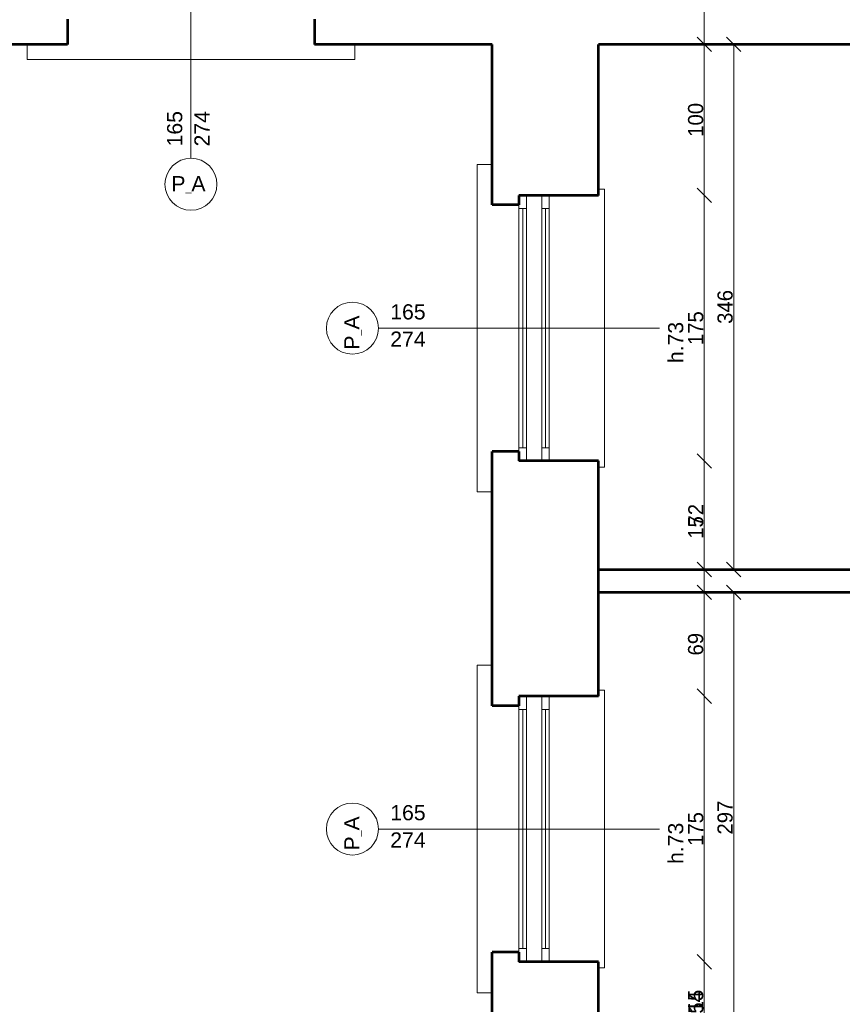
# Model space of a CAD drawing. Header units: inches. Extents: x -21887 to 84279, y -131485 to 67836.
# Tile 170 of 256: x -9333 to -3914, y 26406 to 32893. Entities that reach past the tile are written whole.
import ezdxf

# ---------------------------------------------------------------- set-up
doc = ezdxf.new("R2010")
doc.units = ezdxf.units.IN
doc.header["$MEASUREMENT"] = 0
doc.layers.get('0').update_dxf_attribs({"lineweight": 13})
doc.layers.get('Defpoints').update_dxf_attribs({"lineweight": 13})
for name, color, linetype, lineweight in [('AI_MURY', 7, 'Continuous', 53), ('Dimensioning', 7, 'Continuous', 13), ('DRZWI', 7, 'Continuous', 13), ('dzialowki', 7, 'Continuous', 53), ('schodzy', 7, 'Continuous', 13)]:
    doc.layers.add(name, color=color, linetype=linetype, lineweight=lineweight)
doc.styles.add('GENERATED_STYLE_7', font='txt')
doc.styles.add('Style-Courier New', font='txt')
doc.dimstyles.new('Dimstyle_4', dxfattribs={"dimtxt": 100, "dimasz": 95, "dimexe": 0, "dimexo": 0, "dimgap": 0.09, "dimtad": 1, "dimdec": 0, "dimlfac": 0.1, "dimzin": 0, "dimdsep": 46, "dimlunit": 5, "dimtxsty": 'GENERATED_STYLE_7', "dimblk": 'ARROWHEAD_6', "dimcen": 0.09, "dimclrd": 161, "dimclre": 161, "dimclrt": 7, "dimadec": 0, "dimazin": 0, "dimtfac": 1, "dimtdec": 0, "dimtmove": 0, "dimatfit": 3, "dimfxl": 0, "dimtolj": 1, "dimtzin": 0, "dimarcsym": 0})

# ---------------------------------------------------------------- blocks, each defined once
blk = doc.blocks.new('ARROWHEAD_6')
at = {"color": 0, "linetype": 'Continuous'}
for p, q in [((0, 0), (-1, 0)), ((-0.5, -0.5), (0.5, 0.5))]:
    blk.add_line(p, q, dxfattribs=at)
blk = doc.blocks.new('*U111')
at = {"layer": 'Defpoints', "color": 0, "linetype": 'Continuous'}
for p in [(-5519.5, 26150.7), (-4823.6, 26150.7), (-5519.5, 26000.7)]:
    blk.add_point(p, dxfattribs=at)
at = {"layer": 'Dimensioning', "color": 161, "linetype": 'Continuous', "lineweight": -2}
for p, q in [((-4823.6, 26245.7), (-4823.6, 26514.1)), ((-4823.8, 26150.7), (-4823.6, 26150.7)), ((-4823.6, 26000.7), (-4823.6, 26150.7)), ((-4823.8, 26000.7), (-4823.6, 26000.7)), ((-4823.6, 25905.7), (-4823.6, 25810.7))]:
    blk.add_line(p, q, dxfattribs=at)
at = {"layer": 'Dimensioning', "color": 161, "linetype": 'Continuous', "lineweight": -2, "xscale": 95, "yscale": 95, "zscale": 95}
for p, rotation in [((-4823.6, 26150.7), 270), ((-4823.6, 26000.7), 90)]:
    blk.add_blockref('ARROWHEAD_6', p, dxfattribs=dict(at, rotation=rotation))
at = {"layer": 'Dimensioning', "color": 7, "linetype": 'Continuous', "insert": (-4879.3, 26427.4), "char_height": 100, "attachment_point": 5, "rotation": 90, "style": 'GENERATED_STYLE_7'}
blk.add_mtext('15', dxfattribs=at)
blk = doc.blocks.new('*D1787')
at = {"layer": 'Defpoints'}
for p in [(-4823.6, 26427.4), (-5519.5, 26150.7), (-4823.6, 26150.7), (-5519.5, 26000.7)]:
    blk.add_point(p, dxfattribs=at)
at = {"layer": 'Dimensioning', "color": 161, "linetype": 'Continuous'}
blk.add_blockref('*U111', (0, 0), dxfattribs=at)
blk = doc.blocks.new('*U112')
at = {"layer": 'Defpoints', "color": 0, "linetype": 'Continuous'}
for p in [(-5626.7, 26685.7), (-4823.6, 26685.7), (-5519.5, 26150.7)]:
    blk.add_point(p, dxfattribs=at)
at = {"layer": 'Dimensioning', "color": 161, "linetype": 'Continuous', "lineweight": -2}
for p, q in [((-4823.8, 26685.7), (-4823.6, 26685.7)), ((-4823.6, 26245.7), (-4823.6, 26590.7)), ((-4823.8, 26150.7), (-4823.6, 26150.7))]:
    blk.add_line(p, q, dxfattribs=at)
at = {"layer": 'Dimensioning', "color": 161, "linetype": 'Continuous', "lineweight": -2, "xscale": 95, "yscale": 95, "zscale": 95}
for p, rotation in [((-4823.6, 26685.7), 90), ((-4823.6, 26150.7), 270)]:
    blk.add_blockref('ARROWHEAD_6', p, dxfattribs=dict(at, rotation=rotation))
at = {"layer": 'Dimensioning', "color": 7, "linetype": 'Continuous', "insert": (-4878.6, 26418.2), "char_height": 100, "attachment_point": 5, "rotation": 90, "style": 'GENERATED_STYLE_7'}
blk.add_mtext('54', dxfattribs=at)
blk = doc.blocks.new('*D1788')
at = {"layer": 'Defpoints'}
for p in [(-5626.7, 26685.7), (-4823.6, 26685.7), (-4823.6, 26418.2), (-5519.5, 26150.7)]:
    blk.add_point(p, dxfattribs=at)
at = {"layer": 'Dimensioning', "color": 161, "linetype": 'Continuous'}
blk.add_blockref('*U112', (0, 0), dxfattribs=at)
blk = doc.blocks.new('*U113')
at = {"layer": 'Defpoints', "color": 0, "linetype": 'Continuous'}
for p in [(-5608.7, 28435.7), (-4823.6, 28435.7), (-5626.7, 26685.7)]:
    blk.add_point(p, dxfattribs=at)
at = {"layer": 'Dimensioning', "color": 161, "linetype": 'Continuous', "lineweight": -2}
for p, q in [((-4823.8, 28435.7), (-4823.6, 28435.7)), ((-4823.6, 26780.7), (-4823.6, 28340.7)), ((-4823.8, 26685.7), (-4823.6, 26685.7))]:
    blk.add_line(p, q, dxfattribs=at)
at = {"layer": 'Dimensioning', "color": 161, "linetype": 'Continuous', "lineweight": -2, "xscale": 95, "yscale": 95, "zscale": 95}
for p, rotation in [((-4823.6, 28435.7), 90), ((-4823.6, 26685.7), 270)]:
    blk.add_blockref('ARROWHEAD_6', p, dxfattribs=dict(at, rotation=rotation))
at = {"layer": 'Dimensioning', "color": 7, "linetype": 'Continuous', "insert": (-4879.3, 27560.7), "char_height": 100, "attachment_point": 5, "rotation": 90, "style": 'GENERATED_STYLE_7'}
blk.add_mtext('175', dxfattribs=at)
blk = doc.blocks.new('*D1789')
at = {"layer": 'Defpoints'}
for p in [(-5608.7, 28435.7), (-4823.6, 28435.7), (-4823.6, 27560.7), (-5626.7, 26685.7)]:
    blk.add_point(p, dxfattribs=at)
at = {"layer": 'Dimensioning', "color": 161, "linetype": 'Continuous'}
blk.add_blockref('*U113', (0, 0), dxfattribs=at)
blk = doc.blocks.new('*U114')
at = {"layer": 'Defpoints', "color": 0, "linetype": 'Continuous'}
for p in [(-5519.5, 29120.7), (-4823.6, 29120.7), (-5608.7, 28435.7)]:
    blk.add_point(p, dxfattribs=at)
at = {"layer": 'Dimensioning', "color": 161, "linetype": 'Continuous', "lineweight": -2}
for p, q in [((-4823.8, 29120.7), (-4823.6, 29120.7)), ((-4823.6, 28530.7), (-4823.6, 29025.7)), ((-4823.8, 28435.7), (-4823.6, 28435.7))]:
    blk.add_line(p, q, dxfattribs=at)
at = {"layer": 'Dimensioning', "color": 161, "linetype": 'Continuous', "lineweight": -2, "xscale": 95, "yscale": 95, "zscale": 95}
for p, rotation in [((-4823.6, 29120.7), 90), ((-4823.6, 28435.7), 270)]:
    blk.add_blockref('ARROWHEAD_6', p, dxfattribs=dict(at, rotation=rotation))
at = {"layer": 'Dimensioning', "color": 7, "linetype": 'Continuous', "insert": (-4879.9, 28778.2), "char_height": 100, "attachment_point": 5, "rotation": 90, "style": 'GENERATED_STYLE_7'}
blk.add_mtext('69', dxfattribs=at)
blk = doc.blocks.new('*D1790')
at = {"layer": 'Defpoints'}
for p in [(-5519.5, 29120.7), (-4823.6, 29120.7), (-4823.6, 28778.2), (-5608.7, 28435.7)]:
    blk.add_point(p, dxfattribs=at)
at = {"layer": 'Dimensioning', "color": 161, "linetype": 'Continuous'}
blk.add_blockref('*U114', (0, 0), dxfattribs=at)
blk = doc.blocks.new('*U115')
at = {"layer": 'Defpoints', "color": 0, "linetype": 'Continuous'}
for p in [(-5519.5, 29270.7), (-4823.6, 29270.7), (-5519.5, 29120.7)]:
    blk.add_point(p, dxfattribs=at)
at = {"layer": 'Dimensioning', "color": 161, "linetype": 'Continuous', "lineweight": -2}
for p, q in [((-4823.6, 29365.7), (-4823.6, 29634.1)), ((-4823.8, 29270.7), (-4823.6, 29270.7)), ((-4823.6, 29120.7), (-4823.6, 29270.7)), ((-4823.8, 29120.7), (-4823.6, 29120.7)), ((-4823.6, 29025.7), (-4823.6, 28930.7))]:
    blk.add_line(p, q, dxfattribs=at)
at = {"layer": 'Dimensioning', "color": 161, "linetype": 'Continuous', "lineweight": -2, "xscale": 95, "yscale": 95, "zscale": 95}
for p, rotation in [((-4823.6, 29270.7), 270), ((-4823.6, 29120.7), 90)]:
    blk.add_blockref('ARROWHEAD_6', p, dxfattribs=dict(at, rotation=rotation))
at = {"layer": 'Dimensioning', "color": 7, "linetype": 'Continuous', "insert": (-4879.3, 29547.4), "char_height": 100, "attachment_point": 5, "rotation": 90, "style": 'GENERATED_STYLE_7'}
blk.add_mtext('15', dxfattribs=at)
blk = doc.blocks.new('*D1791')
at = {"layer": 'Defpoints'}
for p in [(-4823.6, 29547.4), (-5519.5, 29270.7), (-4823.6, 29270.7), (-5519.5, 29120.7)]:
    blk.add_point(p, dxfattribs=at)
at = {"layer": 'Dimensioning', "color": 161, "linetype": 'Continuous'}
blk.add_blockref('*U115', (0, 0), dxfattribs=at)
blk = doc.blocks.new('*U116')
at = {"layer": 'Defpoints', "color": 0, "linetype": 'Continuous'}
for p in [(-5519.5, 29985.7), (-4823.6, 29985.7), (-5519.5, 29270.7)]:
    blk.add_point(p, dxfattribs=at)
at = {"layer": 'Dimensioning', "color": 161, "linetype": 'Continuous', "lineweight": -2}
for p, q in [((-4823.8, 29985.7), (-4823.6, 29985.7)), ((-4823.6, 29365.7), (-4823.6, 29890.7)), ((-4823.8, 29270.7), (-4823.6, 29270.7))]:
    blk.add_line(p, q, dxfattribs=at)
at = {"layer": 'Dimensioning', "color": 161, "linetype": 'Continuous', "lineweight": -2, "xscale": 95, "yscale": 95, "zscale": 95}
for p, rotation in [((-4823.6, 29985.7), 90), ((-4823.6, 29270.7), 270)]:
    blk.add_blockref('ARROWHEAD_6', p, dxfattribs=dict(at, rotation=rotation))
at = {"layer": 'Dimensioning', "color": 7, "linetype": 'Continuous', "insert": (-4878.7, 29628.2), "char_height": 100, "attachment_point": 5, "rotation": 90, "style": 'GENERATED_STYLE_7'}
blk.add_mtext('72', dxfattribs=at)
blk = doc.blocks.new('*D1792')
at = {"layer": 'Defpoints'}
for p in [(-5519.5, 29985.7), (-4823.6, 29985.7), (-4823.6, 29628.2), (-5519.5, 29270.7)]:
    blk.add_point(p, dxfattribs=at)
at = {"layer": 'Dimensioning', "color": 161, "linetype": 'Continuous'}
blk.add_blockref('*U116', (0, 0), dxfattribs=at)
blk = doc.blocks.new('*U117')
at = {"layer": 'Defpoints', "color": 0, "linetype": 'Continuous'}
for p in [(-5519.5, 31735.7), (-4823.6, 31735.7), (-5519.5, 29985.7)]:
    blk.add_point(p, dxfattribs=at)
at = {"layer": 'Dimensioning', "color": 161, "linetype": 'Continuous', "lineweight": -2}
for p, q in [((-4823.8, 31735.7), (-4823.6, 31735.7)), ((-4823.6, 30080.7), (-4823.6, 31640.7)), ((-4823.8, 29985.7), (-4823.6, 29985.7))]:
    blk.add_line(p, q, dxfattribs=at)
at = {"layer": 'Dimensioning', "color": 161, "linetype": 'Continuous', "lineweight": -2, "xscale": 95, "yscale": 95, "zscale": 95}
for p, rotation in [((-4823.6, 31735.7), 90), ((-4823.6, 29985.7), 270)]:
    blk.add_blockref('ARROWHEAD_6', p, dxfattribs=dict(at, rotation=rotation))
at = {"layer": 'Dimensioning', "color": 7, "linetype": 'Continuous', "insert": (-4879.3, 30860.7), "char_height": 100, "attachment_point": 5, "rotation": 90, "style": 'GENERATED_STYLE_7'}
blk.add_mtext('175', dxfattribs=at)
blk = doc.blocks.new('*D1793')
at = {"layer": 'Defpoints'}
for p in [(-5519.5, 31735.7), (-4823.6, 31735.7), (-4823.6, 30860.7), (-5519.5, 29985.7)]:
    blk.add_point(p, dxfattribs=at)
at = {"layer": 'Dimensioning', "color": 161, "linetype": 'Continuous'}
blk.add_blockref('*U117', (0, 0), dxfattribs=at)
blk = doc.blocks.new('*U118')
at = {"layer": 'Defpoints', "color": 0, "linetype": 'Continuous'}
for p in [(-5519.5, 32730.7), (-4823.6, 32730.7), (-5519.5, 31735.7)]:
    blk.add_point(p, dxfattribs=at)
at = {"layer": 'Dimensioning', "color": 161, "linetype": 'Continuous', "lineweight": -2}
for p, q in [((-4823.8, 32730.7), (-4823.6, 32730.7)), ((-4823.6, 31830.7), (-4823.6, 32635.7)), ((-4823.8, 31735.7), (-4823.6, 31735.7))]:
    blk.add_line(p, q, dxfattribs=at)
at = {"layer": 'Dimensioning', "color": 161, "linetype": 'Continuous', "lineweight": -2, "xscale": 95, "yscale": 95, "zscale": 95}
for p, rotation in [((-4823.6, 32730.7), 90), ((-4823.6, 31735.7), 270)]:
    blk.add_blockref('ARROWHEAD_6', p, dxfattribs=dict(at, rotation=rotation))
at = {"layer": 'Dimensioning', "color": 7, "linetype": 'Continuous', "insert": (-4879.9, 32233.2), "char_height": 100, "attachment_point": 5, "rotation": 90, "style": 'GENERATED_STYLE_7'}
blk.add_mtext('100', dxfattribs=at)
blk = doc.blocks.new('*D1794')
at = {"layer": 'Defpoints'}
for p in [(-5519.5, 32730.7), (-4823.6, 32730.7), (-4823.6, 32233.2), (-5519.5, 31735.7)]:
    blk.add_point(p, dxfattribs=at)
at = {"layer": 'Dimensioning', "color": 161, "linetype": 'Continuous'}
blk.add_blockref('*U118', (0, 0), dxfattribs=at)
blk = doc.blocks.new('*U119')
at = {"layer": 'Defpoints', "color": 0, "linetype": 'Continuous'}
for p in [(-5116.3, 33422.3), (-4823.6, 33422.3), (-5519.5, 32730.7)]:
    blk.add_point(p, dxfattribs=at)
at = {"layer": 'Dimensioning', "color": 161, "linetype": 'Continuous', "lineweight": -2}
for p, q in [((-4823.8, 33422.3), (-4823.6, 33422.3)), ((-4823.6, 32825.7), (-4823.6, 33327.3)), ((-4823.8, 32730.7), (-4823.6, 32730.7))]:
    blk.add_line(p, q, dxfattribs=at)
at = {"layer": 'Dimensioning', "color": 161, "linetype": 'Continuous', "lineweight": -2, "xscale": 95, "yscale": 95, "zscale": 95}
for p, rotation in [((-4823.6, 33422.3), 90), ((-4823.6, 32730.7), 270)]:
    blk.add_blockref('ARROWHEAD_6', p, dxfattribs=dict(at, rotation=rotation))
at = {"layer": 'Dimensioning', "color": 7, "linetype": 'Continuous', "insert": (-4879.9, 33076.5), "char_height": 100, "attachment_point": 5, "rotation": 90, "style": 'GENERATED_STYLE_7'}
blk.add_mtext('69', dxfattribs=at)
blk = doc.blocks.new('*D1795')
at = {"layer": 'Defpoints'}
for p in [(-5116.3, 33422.3), (-4823.6, 33422.3), (-4823.6, 33076.5), (-5519.5, 32730.7)]:
    blk.add_point(p, dxfattribs=at)
at = {"layer": 'Dimensioning', "color": 161, "linetype": 'Continuous'}
blk.add_blockref('*U119', (0, 0), dxfattribs=at)
blk = doc.blocks.new('*U254')
at = {"layer": 'Defpoints', "color": 0, "linetype": 'Continuous'}
for p in [(-4629.5, 32730.7), (-4629.5, 32730.7), (-4629.5, 29270.7)]:
    blk.add_point(p, dxfattribs=at)
at = {"layer": 'Dimensioning', "color": 161, "linetype": 'Continuous', "lineweight": -2}
blk.add_line((-4629.5, 29365.7), (-4629.5, 32635.7), dxfattribs=at)
at = {"layer": 'Dimensioning', "color": 161, "linetype": 'Continuous', "lineweight": -2, "xscale": 95, "yscale": 95, "zscale": 95}
for p, rotation in [((-4629.5, 32730.7), 90), ((-4629.5, 29270.7), 270)]:
    blk.add_blockref('ARROWHEAD_6', p, dxfattribs=dict(at, rotation=rotation))
at = {"layer": 'Dimensioning', "color": 7, "linetype": 'Continuous', "insert": (-4685.8, 31000.7), "char_height": 100, "attachment_point": 5, "rotation": 90, "style": 'GENERATED_STYLE_7'}
blk.add_mtext('346', dxfattribs=at)
blk = doc.blocks.new('*D2023')
at = {"layer": 'Defpoints'}
for p in [(-4629.5, 32730.7), (-4629.5, 32730.7), (-4629.5, 31000.7), (-4629.5, 29270.7)]:
    blk.add_point(p, dxfattribs=at)
at = {"layer": 'Dimensioning', "color": 161, "linetype": 'Continuous'}
blk.add_blockref('*U254', (0, 0), dxfattribs=at)
blk = doc.blocks.new('*U255')
at = {"layer": 'Defpoints', "color": 0, "linetype": 'Continuous'}
for p in [(-4629.5, 29120.7), (-4629.5, 29120.7), (-4629.5, 26150.7)]:
    blk.add_point(p, dxfattribs=at)
at = {"layer": 'Dimensioning', "color": 161, "linetype": 'Continuous', "lineweight": -2}
blk.add_line((-4629.5, 26245.7), (-4629.5, 29025.7), dxfattribs=at)
at = {"layer": 'Dimensioning', "color": 161, "linetype": 'Continuous', "lineweight": -2, "xscale": 95, "yscale": 95, "zscale": 95}
for p, rotation in [((-4629.5, 29120.7), 90), ((-4629.5, 26150.7), 270)]:
    blk.add_blockref('ARROWHEAD_6', p, dxfattribs=dict(at, rotation=rotation))
at = {"layer": 'Dimensioning', "color": 7, "linetype": 'Continuous', "insert": (-4685.8, 27635.7), "char_height": 100, "attachment_point": 5, "rotation": 90, "style": 'GENERATED_STYLE_7'}
blk.add_mtext('297', dxfattribs=at)
blk = doc.blocks.new('*D2024')
at = {"layer": 'Defpoints'}
for p in [(-4629.5, 29120.7), (-4629.5, 29120.7), (-4629.5, 27635.7), (-4629.5, 26150.7)]:
    blk.add_point(p, dxfattribs=at)
at = {"layer": 'Dimensioning', "color": 161, "linetype": 'Continuous'}
blk.add_blockref('*U255', (0, 0), dxfattribs=at)

msp = doc.modelspace()

# ---------------------------------------------------------------- linework, layer by layer
at = {"layer": 'AI_MURY', "color": 7, "linetype": 'Continuous'}
for p, q in [((-9017, 32895.7), (-9017, 32730.7)), ((-7392, 32895.7), (-7392, 32730.7)), ((-9017, 32730.7), (-10079.5, 32730.7)), ((-6219.5, 32730.7), (-7392, 32730.7)), ((-6219.5, 31673.2), (-6219.5, 32730.7)), ((-5519.5, 31735.7), (-5519.5, 32730.7)), ((280.5, 32730.7), (-5519.5, 32730.7)), ((-5519.5, 31735.7), (-6044.5, 31735.7)), ((-6044.5, 31735.7), (-6044.5, 31673.2)), ((-6044.5, 31673.2), (-6219.5, 31673.2)), ((-6044.5, 30048.2), (-6219.5, 30048.2)), ((-6219.5, 28373.2), (-6219.5, 30048.2)), ((-6044.5, 30048.2), (-6044.5, 29985.7)), ((-5519.5, 29985.7), (-6044.5, 29985.7)), ((-5519.5, 28435.7), (-5519.5, 29985.7)), ((-5519.5, 28435.7), (-6044.5, 28435.7)), ((-6044.5, 28435.7), (-6044.5, 28373.2)), ((-6044.5, 28373.2), (-6219.5, 28373.2)), ((-6044.5, 26748.2), (-6219.5, 26748.2)), ((-6219.5, 25073.2), (-6219.5, 26748.2)), ((-6044.5, 26748.2), (-6044.5, 26685.7)), ((-5519.5, 26685.7), (-6044.5, 26685.7)), ((-5519.5, 25135.7), (-5519.5, 26685.7))]:
    msp.add_line(p, q, dxfattribs=at)
at = {"layer": 'DRZWI', "color": 220, "linetype": 'Continuous'}
for p, q in [((-8204.5, 31980.3), (-8204.5, 33831.1)), ((-5994.5, 31648.2), (-5994.5, 31735.7)), ((-5894.5, 31648.2), (-5894.5, 31735.7)), ((-5844.5, 31648.2), (-5844.5, 31735.7)), ((-6044.5, 31648.2), (-6044.5, 31673.2)), ((-5994.5, 31648.2), (-6044.5, 31648.2)), ((-6044.5, 31648.2), (-6044.5, 30073.2)), ((-6019.5, 31648.2), (-6019.5, 30073.2)), ((-5994.5, 31648.2), (-5994.5, 30073.2)), ((-5844.5, 31648.2), (-5894.5, 31648.2)), ((-5894.5, 31648.2), (-5894.5, 30073.2)), ((-5869.5, 31648.2), (-5869.5, 30073.2)), ((-5844.5, 31648.2), (-5844.5, 30073.2)), ((-6969.9, 30860.7), (-5119.1, 30860.7)), ((-5994.5, 30073.2), (-6044.5, 30073.2)), ((-6044.5, 30073.2), (-6044.5, 30048.2)), ((-5994.5, 30073.2), (-5994.5, 29985.7)), ((-5894.5, 30073.2), (-5894.5, 29985.7)), ((-5844.5, 30073.2), (-5894.5, 30073.2)), ((-5844.5, 30073.2), (-5844.5, 29985.7)), ((-5994.5, 28348.2), (-5994.5, 28435.7)), ((-5894.5, 28348.2), (-5894.5, 28435.7)), ((-5844.5, 28348.2), (-5844.5, 28435.7)), ((-6044.5, 28348.2), (-6044.5, 28373.2)), ((-5994.5, 28348.2), (-6044.5, 28348.2)), ((-6044.5, 28348.2), (-6044.5, 26773.2)), ((-6019.5, 28348.2), (-6019.5, 26773.2)), ((-5994.5, 28348.2), (-5994.5, 26773.2)), ((-5844.5, 28348.2), (-5894.5, 28348.2)), ((-5894.5, 28348.2), (-5894.5, 26773.2)), ((-5869.5, 28348.2), (-5869.5, 26773.2)), ((-5844.5, 28348.2), (-5844.5, 26773.2)), ((-6969.9, 27560.7), (-5119.1, 27560.7)), ((-5994.5, 26773.2), (-6044.5, 26773.2)), ((-6044.5, 26773.2), (-6044.5, 26748.2)), ((-5994.5, 26773.2), (-5994.5, 26685.7)), ((-5894.5, 26773.2), (-5894.5, 26685.7)), ((-5844.5, 26773.2), (-5894.5, 26773.2)), ((-5844.5, 26773.2), (-5844.5, 26685.7))]:
    msp.add_line(p, q, dxfattribs=at)
at = {"layer": 'DRZWI', "color": 251, "linetype": 'Continuous'}
for p, q in [((-9283.4, 32630.7), (-9283.4, 32730.7)), ((-7125.6, 32630.7), (-7125.6, 32730.7)), ((-9283.4, 32630.7), (-7125.6, 32630.7)), ((-6319.5, 31939.6), (-6319.5, 29781.8)), ((-6319.5, 31939.6), (-6219.5, 31939.6)), ((-5519.5, 31775.7), (-5479.5, 31775.7)), ((-5479.5, 31775.7), (-5479.5, 29945.7)), ((-5519.5, 29945.7), (-5479.5, 29945.7)), ((-6319.5, 29781.8), (-6219.5, 29781.8)), ((-6319.5, 28639.6), (-6319.5, 26481.8)), ((-6319.5, 28639.6), (-6219.5, 28639.6)), ((-5519.5, 28475.7), (-5479.5, 28475.7)), ((-5479.5, 28475.7), (-5479.5, 26645.7)), ((-5519.5, 26645.7), (-5479.5, 26645.7)), ((-6319.5, 26481.8), (-6219.5, 26481.8))]:
    msp.add_line(p, q, dxfattribs=at)
at = {"layer": 'DRZWI', "color": 220, "linetype": 'Continuous'}
for centre in [(-8204.6, 31809), (-7141.2, 30860.6), (-7141.2, 27560.6)]:
    msp.add_circle(centre, 171.3, dxfattribs=at)
at = {"layer": 'dzialowki', "color": 12, "linetype": 'Continuous'}
for p, q in [((-5519.5, 29270.7), (-1009.5, 29270.7)), ((-5519.5, 29120.7), (-1009.5, 29120.7))]:
    msp.add_line(p, q, dxfattribs=at)
at = {"layer": 'schodzy', "color": 9, "linetype": 'Continuous'}
msp.add_arc((-34504.4, 13395.7), 27728, 12.16904, 31.87832, dxfattribs=at)

# ---------------------------------------------------------------- texts
at = {"layer": 'DRZWI', "color": 220, "insert": (-8362.1, 32058.2), "char_height": 100, "width": 355.178, "attachment_point": 1, "rotation": 90, "line_spacing_factor": 1.079079, "style": 'GENERATED_STYLE_7'}
msp.add_mtext('\\fArial|b0|i0|c238|p39;165\\P274', dxfattribs=at)
at = {"layer": 'DRZWI', "color": 220, "insert": (-8333.9, 31862.6), "char_height": 100, "width": 460.117, "attachment_point": 1, "style": 'GENERATED_STYLE_7'}
msp.add_mtext('\\fArial|b0|i0|c238|p39;P\\H50.000000;_\\H100.000000;A', dxfattribs=at)
at = {"layer": 'DRZWI', "color": 220, "char_height": 100, "width": 355.178, "attachment_point": 1, "line_spacing_factor": 1.079079, "style": 'GENERATED_STYLE_7'}
for insert in [(-6892, 31018.3), (-6892, 27718.3)]:
    msp.add_mtext('\\fArial|b0|i0|c238|p39;165\\P274', dxfattribs=dict(at, insert=insert))
at = {"layer": 'DRZWI', "color": 220, "char_height": 100, "attachment_point": 1, "rotation": 90, "style": 'GENERATED_STYLE_7'}
for s, insert, width in [('\\fArial|b0|i0|c238|p39;P\\H50.000000;_\\H100.000000;A', (-7194.7, 30719.1), 460.117), ('\\fArial|b0|i0|c238|p39;h.73', (-5061.8, 30630.3), 667.778), ('\\fArial|b0|i0|c238|p39;P\\H50.000000;_\\H100.000000;A', (-7194.7, 27419.1), 460.117), ('\\fArial|b0|i0|c238|p39;h.73', (-5061.8, 27330.3), 667.778)]:
    msp.add_mtext(s, dxfattribs=dict(at, insert=insert, width=width))

# ---------------------------------------------------------------- dimensions: what is measured, and where the dimension line sits
at = {"layer": 'Dimensioning', "color": 161, "linetype": 'Continuous'}
for base, p1, p2, picture, middle in [((-4823.6, 33422.3), (-5519.5, 32730.7), (-5116.3, 33422.3), '*D1795', (-4823.6, 33076.5)), ((-4823.5790566, 32730.7131048), (-5519.4819462, 31735.7131048), (-5519.4819462, 32730.7131048), '*D1794', (-4823.5790566, 32233.2131048)), ((-4629.5, 32730.7), (-4629.5, 29270.7), (-4629.5, 32730.7), '*D2023', (-4629.5, 31000.7)), ((-4823.6, 31735.7), (-5519.5, 29985.7), (-5519.5, 31735.7), '*D1793', (-4823.6, 30860.7)), ((-4823.5790566, 29985.7131048), (-5519.4819462, 29270.7131048), (-5519.4819462, 29985.7131048), '*D1792', (-4823.5790566, 29628.2131048)), ((-4823.6, 29270.7), (-5519.5, 29120.7), (-5519.5, 29270.7), '*D1791', (-4823.6, 29547.4)), ((-4823.5790566, 29120.7131048), (-5608.6673795, 28435.7131048), (-5519.4819462, 29120.7131048), '*D1790', (-4823.5790566, 28778.2131048)), ((-4629.5, 29120.7), (-4629.5, 26150.7), (-4629.5, 29120.7), '*D2024', (-4629.5, 27635.7)), ((-4823.6, 28435.7), (-5626.7, 26685.7), (-5608.7, 28435.7), '*D1789', (-4823.6, 27560.7)), ((-4823.5790566, 26685.7131048), (-5519.4819462, 26150.7131048), (-5626.7314352, 26685.7131048), '*D1788', (-4823.5790566, 26418.2131048)), ((-4823.6, 26150.7), (-5519.5, 26000.7), (-5519.5, 26150.7), '*D1787', (-4823.6, 26427.4))]:
    dim = msp.add_linear_dim(base=base, p1=p1, p2=p2, angle=90, dimstyle='Dimstyle_4', override={"dimtxsty": 'Style-Courier New', "dimclrd": 0, "dimclre": 161, "dimlwe": 0}, dxfattribs=at)
    dim.commit()
    dim.dimension.update_dxf_attribs({"geometry": picture, "text_midpoint": middle, "dimtype": 128})

doc.saveas('drawing.dxf')
